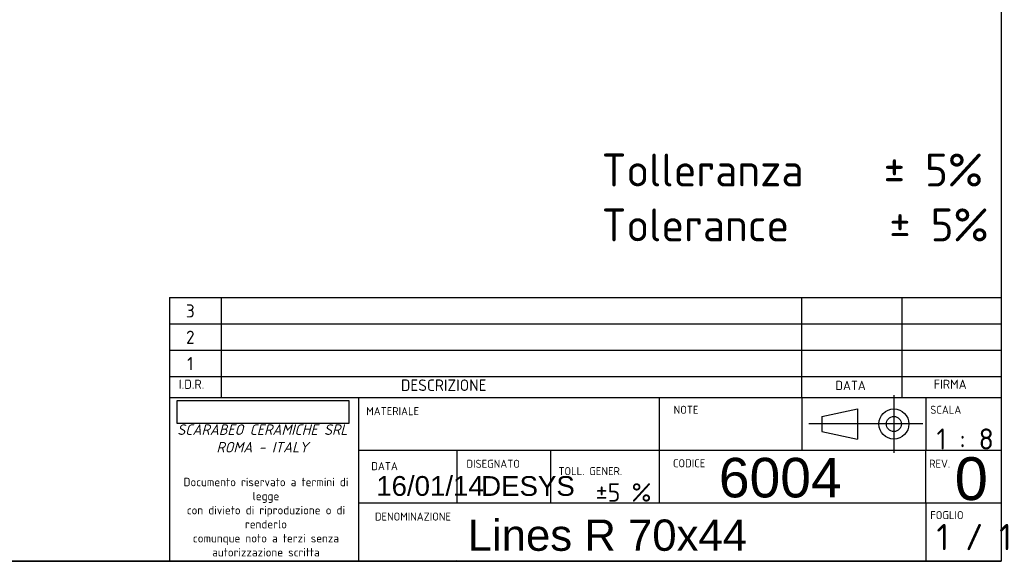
# Model space of a CAD drawing. Header units: millimetres. Extents: x 11 to 285, y 7 to 203.
# Tile 2 of 3: x 135 to 285, y 7 to 90. Entities that reach past the tile are written whole.
import ezdxf
from ezdxf.enums import TextEntityAlignment as Align
from ezdxf.lldxf.tags import DXFTag

# ---------------------------------------------------------------- set-up
doc = ezdxf.new("R2010")
doc.units = ezdxf.units.MM
for name, color, linetype in [('1', 7, 'Continuous'), ('Default', 7, 'Continuous'), ('Predefinito', 7, 'Continuous')]:
    doc.layers.add(name, color=color, linetype=linetype)
doc.styles.add('SEACAD_Arial', font='arial.ttf')
doc.styles.add('SEACAD_Solid_Edge_ISOB', font='seisobd.ttf')
tags = doc.linetypes.add('CENTER2', pattern=[28.575, 19.05, -3.175, 3.175, -3.175]).pattern_tags.tags
tags[10:11] = [DXFTag(74, 4), DXFTag(75, 0), DXFTag(340, '0'), DXFTag(46, 0.0), DXFTag(50, 0.0), DXFTag(44, 0.0), DXFTag(45, 0.0)]
tags[8:9] = [DXFTag(74, 4), DXFTag(75, 0), DXFTag(340, '0'), DXFTag(46, 0.0), DXFTag(50, 0.0), DXFTag(44, 0.0), DXFTag(45, 0.0)]
tags[6:7] = [DXFTag(74, 4), DXFTag(75, 0), DXFTag(340, '0'), DXFTag(46, 0.0), DXFTag(50, 0.0), DXFTag(44, 0.0), DXFTag(45, 0.0)]
tags[4:5] = [DXFTag(74, 4), DXFTag(75, 0), DXFTag(340, '0'), DXFTag(46, 0.0), DXFTag(50, 0.0), DXFTag(44, 0.0), DXFTag(45, 0.0)]
picture_1 = doc.add_image_def('image1.jpg', size_in_pixel=(300, 40))

# ---------------------------------------------------------------- blocks, each defined once
blk = doc.blocks.new('SEANNOT_GROUP6')
at = {"layer": 'Default', "color": 7, "linetype": 'Continuous', "style": 'SEACAD_Arial'}
blk.add_text('16/01/14', height=3, dxfattribs=at).set_placement((189.49, 20.23), align=Align.TOP_LEFT)
blk = doc.blocks.new('SEANNOT_GROUP7')
at = {"layer": 'Default', "color": 7, "linetype": 'Continuous', "style": 'SEACAD_Solid_Edge_ISOB'}
blk.add_text('1 / 1', height=4, dxfattribs=at).set_placement((274.53, 12.97), align=Align.TOP_LEFT)
blk = doc.blocks.new('SEANNOT_GROUP8')
at = {"layer": 'Predefinito', "color": 7, "linetype": 'CENTER2'}
for p, q in [((268.05, 32.51), (268.05, 23.76)), ((272.43, 28.14), (263.68, 28.14))]:
    blk.add_line(p, q, dxfattribs=at)
blk = doc.blocks.new('SEANNOT_GROUP9')
at = {"layer": 'Predefinito', "color": 7, "linetype": 'CENTER2'}
blk.add_line((264.58, 28.14), (255.17, 28.14), dxfattribs=at)
blk = doc.blocks.new('SEANNOT_GROUP10')
at = {"layer": 'Predefinito', "color": 7, "linetype": 'Continuous', "style": 'SEACAD_Arial'}
blk.add_text('Lines R 70x44', height=4.75, dxfattribs=at).set_placement((203.36, 13.63), align=Align.TOP_LEFT)
blk = doc.blocks.new('SEANNOT_GROUP11')
at = {"layer": 'Predefinito', "color": 7, "linetype": 'Continuous', "style": 'SEACAD_Arial'}
blk.add_text('DESYS', height=3, dxfattribs=at).set_placement((205.42, 20.22), align=Align.TOP_LEFT)
blk = doc.blocks.new('SEANNOT_GROUP13')
at = {"layer": 'Predefinito', "color": 7, "linetype": 'Continuous', "style": 'SEACAD_Arial'}
blk.add_text('6004', height=6, dxfattribs=at).set_placement((241.49, 22.99), align=Align.TOP_LEFT)
blk = doc.blocks.new('SEANNOT_GROUP14')
at = {"layer": 'Predefinito', "color": 7, "linetype": 'Continuous', "style": 'SEACAD_Arial'}
blk.add_text('0', height=6.5, dxfattribs=at).set_placement((277.28, 23.09), align=Align.TOP_LEFT)

msp = doc.modelspace()

# ---------------------------------------------------------------- linework, layer by layer
at = {"layer": '1', "color": 7, "linetype": 'Continuous'}
for p, q in [((284.3566, 202.845), (284.3566, 7.2813)), ((158.1293, 47.3492), (284.3566, 47.3492)), ((254.0877, 32.148), (254.0877, 47.348)), ((269.2877, 32.148), (269.2877, 47.348)), ((158.1293, 43.3492), (284.3566, 43.3492)), ((158.1293, 39.3492), (284.3566, 39.3492)), ((158.1293, 35.3492), (284.3566, 35.3492)), ((158.1293, 32.148), (284.3566, 32.148)), ((254.0877, 32.148), (254.0877, 24.148)), ((272.887, 32.148), (272.887, 24.148)), ((257.0986, 29.2778), (262.5353, 30.4173)), ((262.5353, 30.4173), (262.5353, 25.8591)), ((257.0986, 29.2778), (257.0986, 26.9987)), ((257.0986, 26.9987), (262.5353, 25.8591)), ((186.7808, 24.148), (284.3566, 24.148)), ((272.887, 16.148), (272.887, 24.148)), ((186.7808, 16.148), (284.3566, 16.148)), ((272.887, 16.148), (272.887, 7.4715)), ((284.3566, 7.2813), (10.8564, 7.2813)), ((88.7928, 7.3094), (284.3566, 7.3094))]:
    msp.add_line(p, q, dxfattribs=at)
for radius in [2.2791, 1.1396]:
    msp.add_circle((268.0508, 28.1382), radius, dxfattribs=at)
at = {"layer": 'Predefinito', "color": 7, "linetype": 'Continuous'}
for p, q in [((158.1293, 47.3492), (158.1293, 7.4489)), ((165.9434, 47.3492), (165.9434, 32.148)), ((186.7808, 32.148), (186.7808, 7.4489)), ((232.4353, 32.148), (232.4353, 16.148)), ((201.7143, 24.148), (201.7143, 16.148)), ((215.9586, 24.148), (215.9586, 16.148)), ((201.7143, 7.4715), (201.7143, 7.4489))]:
    msp.add_line(p, q, dxfattribs=at)

# ---------------------------------------------------------------- block references
at = {"layer": 'Default'}
for name in ['SEANNOT_GROUP6', 'SEANNOT_GROUP7']:
    msp.add_blockref(name, (0, 0), dxfattribs=at)
at = {"layer": 'Predefinito'}
for name in ['SEANNOT_GROUP8', 'SEANNOT_GROUP9', 'SEANNOT_GROUP13', 'SEANNOT_GROUP14', 'SEANNOT_GROUP11', 'SEANNOT_GROUP10']:
    msp.add_blockref(name, (0, 0), dxfattribs=at)

# ---------------------------------------------------------------- texts
at = {"layer": '1', "char_height": 2.5}
for s, insert, width, attachment_point in [('{\\fSolid Edge ISO|b0||i0||c0|p34;\\C7;\\H1.224;\\W1.;MATERIALE}', (187.973, 29.4728), 10.809979, 7), ('{\\fSolid Edge ISO|b0||i0||c0|p34;\\C7;\\H1.224;\\W1.;NOTE}', (234.6244, 29.6843), 10.809979, 7), ('{\\fSolid Edge ISO|b0||i0||c0|p34;\\C7;\\H1.224;\\W1.;SCALA}', (273.5792, 29.6843), 5.936299, 7), ('{\\fSolid Edge ISO|b0||i0||c0|p34;\\C7;\\H3.2;\\W1.;1 : 8}', (278.8675, 24.2623), 9.508103, 8), ('{\\fSolid Edge ISO|b0||i0||c0|p34;\\C7;\\H2.8;\\W1.;±5 %}', (222.7911, 16.3396), 8.979776, 7), ('{\\fSolid Edge ISO|b0||i0||c0|p34;\\C7;\\H1.224;\\W1.;DISEGNATO}', (203.1816, 21.4782), 10.809979, 7), ('{\\fSolid Edge ISO|b0||i0||c0|p34;\\C7;\\H1.224;\\W1.;CODICE}', (234.5252, 21.5634), 10.809979, 7), ('{\\fSolid Edge ISO|b0||i0||c0|p34;\\C7;\\H1.224;\\W1.;REV.}', (273.4061, 21.4974), 4.565089, 7), ('{\\fSolid Edge ISO|b0||i0||c0|p34;\\C7;\\H1.224;\\W1.;DATA}', (188.7404, 21.12), 10.809979, 7), ('{\\fSolid Edge ISO|b0||i0||c0|p34;\\C7;\\H1.224;\\W1.;TOLL. GENER.}', (217.1415, 20.3681), 10.809979, 7), ('{\\fSolid Edge ISO|b0||i0||c0|p34;\\C7;\\H1.220895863;\\W1.;DENOMINAZIONE}', (189.2884, 13.4635), 15.764324, 7), ('{\\fSolid Edge ISO|b0||i0||c0|p34;\\C7;\\H1.224;\\W1.;FOGLIO}', (273.5792, 13.6843), 8.748316, 7)]:
    msp.add_mtext(s, dxfattribs=dict(at, insert=insert, width=width, attachment_point=attachment_point))
at = {"layer": 'Default', "insert": (223.6985, 69.2101), "char_height": 2.5, "width": 68.209645, "attachment_point": 1}
msp.add_mtext('{\\fSolid Edge ISO|b0||i0||c0|p34;\\C7;\\H5.;\\W1.;Tolleranza    ± 5%\\P}{\\fSolid Edge ISO|b0||i0||c0|p34;\\C7;\\H5.;\\W1.;Tolerance     ± 5%}', dxfattribs=at)
at = {"layer": 'Predefinito', "char_height": 2.5}
for s, insert, width, attachment_point in [('{\\fSolid Edge ISO|b0||i0||c0|p34;\\C7;\\H2.;\\W1.;3}', (161.2704, 45.3109), 5.52284, 5), ('{\\fSolid Edge ISO|b0||i0||c0|p34;\\C7;\\H2.;\\W1.;2}', (161.2704, 41.3109), 5.52284, 5), ('{\\fSolid Edge ISO|b0||i0||c0|p34;\\C7;\\H2.;\\W1.;1}', (161.2704, 37.3109), 5.52284, 5), ('{\\fSolid Edge ISO|b0||i0||c0|p34;\\C7;\\H1.4;\\W1.;I.D.R.}', (161.4558, 34.8773), 6.334565, 2), ('{\\fSolid Edge ISO|b0||i0||c0|p34;\\C7;\\H1.75;\\W1.;DESCRIZIONE}', (199.7302, 34.9045), 117.451651, 2), ('{\\fSolid Edge ISO|b0||i0||c0|p34;\\C7;\\H1.4;\\W1.;DATA}', (261.4826, 34.6964), 14.793546, 2), ('{\\fSolid Edge ISO|b0||i0||c0|p34;\\C7;\\H1.4;\\W1.;FIRMA}', (276.5949, 34.876), 14.433669, 2), ('{\\fSolid Edge ISO|b1||i1||c0|p34;\\C7;\\H1.6;\\W1.;SCARABEO CERAMICHE SRL\\P}{\\fSolid Edge ISO|b1||i1||c0|p34;\\C7;\\H1.6;\\W1.;ROMA - ITALY\\P}', (172.206, 28.0795), 25.25711, 2), ('{\\fSolid Edge ISO|b0||i0||c0|p34;\\C7;\\H1.28;\\W1.;Documento riservato a termini di legge\\P}{\\fSolid Edge ISO|b0||i0||c0|p34;\\C7;\\H1.28;\\W1.;con divieto di riproduzione o di renderlo\\P}{\\fSolid Edge ISO|b0||i0||c0|p34;\\C7;\\H1.28;\\W1.;comunque noto a terzi senza \\P}{\\fSolid Edge ISO|b0||i0||c0|p34;\\C7;\\H1.28;\\W1.;autorizzazione scritta}', (172.7501, 19.9633), 26.521286, 2)]:
    msp.add_mtext(s, dxfattribs=dict(at, insert=insert, width=width, attachment_point=attachment_point))

# ---------------------------------------------------------------- pictures from other files: only their frames are drawn
image = msp.add_image(picture_1, insert=(159.2878, 28.2286), size_in_units=(26.0238, 3.4698))

doc.saveas('drawing.dxf')
